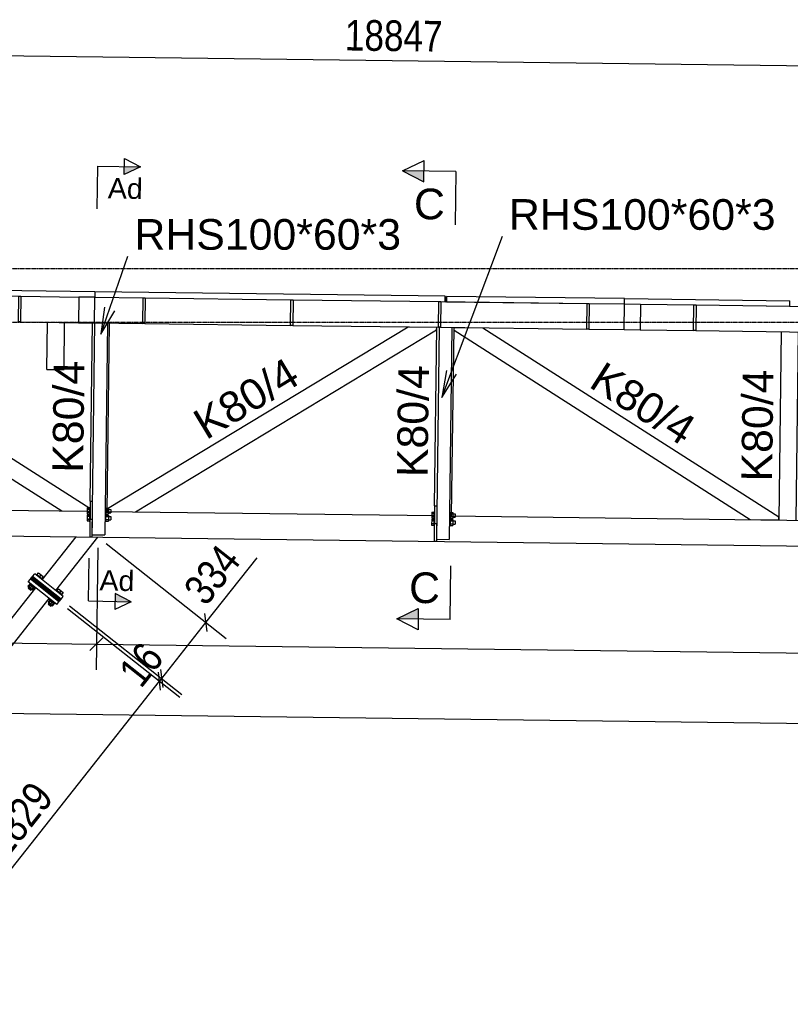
# Model space of a CAD drawing. Header units: millimetres. Extents: x 30 to 208467, y 44 to 15445.
# Tile 24 of 61: x 99018 to 102619, y 6688 to 11287. Entities that reach past the tile are written whole.
import ezdxf

# ---------------------------------------------------------------- set-up
doc = ezdxf.new("R2010")
doc.units = ezdxf.units.MM
doc.linetypes.add('DXK_LINE_DOT3', pattern=[5.9187, 2.979, -0.9799, 0.9799, -0.9799])
doc.styles.add('Arial', font='ARIAL.TTF', dxfattribs={"height": 0.2})
doc.styles.add('Arial Narrow', font='ARIALN.TTF', dxfattribs={"height": 0.2})

# ---------------------------------------------------------------- blocks, each defined once
blk = doc.blocks.new('Part-29275 - 29209')
at = {"color": 7}
for p, q in [((97901.2, 9009.5), (99346.6, 8991.1)), ((99416.6, 8990.2), (100956.5, 8970.6)), ((101026.5, 8969.7), (109020.7, 8868.1)), ((97901.2, 8889.5), (109069.4, 8747.5))]:
    blk.add_line(p, q, dxfattribs=at)
blk = doc.blocks.new('Part-95233 - 29209')
at = {"color": 7}
for p, q in [((100974.7, 9850.5), (100976.2, 9970.5)), ((100976.2, 9970.5), (100986.2, 9970.3)), ((100986.2, 9970.3), (100984.7, 9850.3)), ((100984.7, 9850.3), (100974.7, 9850.5))]:
    blk.add_line(p, q, dxfattribs=at)
blk = doc.blocks.new('Part-73415 - 29209')
at = {"color": 7}
for p, q in [((99369.2, 10015.9), (99368.9, 9990.9)), ((99368.9, 9990.9), (99594.3, 9988)), ((101007, 9995.1), (99369.2, 10015.9)), ((99604.3, 9987.9), (100285.3, 9979.2)), ((101006.7, 9970.1), (101007, 9995.1)), ((100295.3, 9979.1), (100976.2, 9970.5)), ((100986.2, 9970.3), (101006.7, 9970.1))]:
    blk.add_line(p, q, dxfattribs=at)
blk = doc.blocks.new('Part-73411 - 29209')
at = {"color": 7}
for p, q in [((100957.1, 9017), (100955, 8850.6)), ((100957.1, 9017), (100967.1, 9016.9)), ((100956, 8933.8), (100966, 8933.7)), ((100966, 8933.7), (100965, 8850.5)), ((100955, 8850.6), (100965, 8850.5))]:
    blk.add_line(p, q, dxfattribs=at)
blk = doc.blocks.new('Part-29268 - 29209')
at = {"color": 7}
for p, q in [((99347.2, 9037.5), (99357.8, 9871)), ((99426.6, 8990.1), (99437.8, 9870))]:
    blk.add_line(p, q, dxfattribs=at)
blk = doc.blocks.new('Part-29269 - 29209')
at = {"color": 7}
for p, q in [((100957.1, 9017), (100967.7, 9850.6)), ((101036.5, 8969.6), (101047.7, 9849.5))]:
    blk.add_line(p, q, dxfattribs=at)
blk = doc.blocks.new('Part-29270 - 29209')
at = {"color": 7}
for p, q in [((102566.4, 8950.2), (102577.6, 9830.1)), ((102646.4, 8949.1), (102657.6, 9829.1))]:
    blk.add_line(p, q, dxfattribs=at)
blk = doc.blocks.new('Part-29397 - 29209')
at = {"color": 7}
for p, q in [((99023.6, 9995.3), (99294.4, 9991.8)), ((101919.1, 9958.5), (102169, 9955.3)), ((102179, 9955.2), (103143.9, 9942.9)), ((99022, 9875.3), (99292.8, 9871.9)), ((101917.6, 9838.5), (102167.5, 9835.3)), ((102177.5, 9835.2), (103142.4, 9822.9))]:
    blk.add_line(p, q, dxfattribs=at)
blk = doc.blocks.new('Part-73378 - 29209')
at = {"color": 7}
for p, q in [((100977.7, 9850.4), (100965.1, 8860.5)), ((100984.7, 9850.3), (101037.7, 9849.7)), ((101037.7, 9849.7), (101025.1, 8859.7)), ((100965.1, 8860.5), (101025.1, 8859.7))]:
    blk.add_line(p, q, dxfattribs=at)
blk = doc.blocks.new('Part-95229 - 29209')
at = {"color": 7}
for p, q in [((99294.4, 9991.8), (99292.8, 9871.9)), ((99368.9, 9990.9), (99294.4, 9991.8)), ((99292.8, 9871.9), (99367.8, 9870.9))]:
    blk.add_line(p, q, dxfattribs=at)
blk = doc.blocks.new('Part-29604 - 29209')
at = {"color": 7}
for p, q in [((100833.7, 9851.3), (99427.8, 9002.6)), ((100966.7, 9849.6), (100833.7, 9851.3)), ((100966.5, 9838), (100966.7, 9849.6)), ((99559, 8988.4), (100966.5, 9838)), ((99427.8, 9002.6), (99427.6, 8990.1))]:
    blk.add_line(p, q, dxfattribs=at)
blk = doc.blocks.new('Part-29605 - 29209')
at = {"color": 7}
for p, q in [((101048.5, 9837), (101048.7, 9848.5)), ((101181.7, 9846.8), (101048.7, 9848.5)), ((102565.5, 8962.7), (101181.7, 9846.8)), ((101048.5, 9837), (102432.4, 8952.9)), ((102432.4, 8952.9), (102565.4, 8951.2)), ((102565.4, 8951.2), (102565.5, 8962.7))]:
    blk.add_line(p, q, dxfattribs=at)
blk = doc.blocks.new('Part-29606 - 29209')
at = {"color": 7}
for p, q in [((97961.9, 9887.8), (97870.1, 9888.9)), ((97870.1, 9888.9), (97870.1, 9851.5)), ((97870.1, 9851.5), (99214.2, 8992.8)), ((99345.8, 9003.7), (97961.9, 9887.8)), ((99345.6, 8991.1), (99345.8, 9003.7))]:
    blk.add_line(p, q, dxfattribs=at)
blk = doc.blocks.new('Part-73417 - 29209')
at = {"color": 7}
for p, q in [((101012.5, 9995), (101012.2, 9970)), ((101844.5, 9984.4), (101012.5, 9995)), ((101844.2, 9959.4), (101844.5, 9984.4)), ((101012.2, 9970), (101669.2, 9961.6)), ((101679.2, 9961.5), (101844.2, 9959.4))]:
    blk.add_line(p, q, dxfattribs=at)
blk = doc.blocks.new('Part-73894 - 29209')
at = {"color": 7}
for p, q in [((101844.2, 9959.4), (101919.1, 9958.5)), ((101919.1, 9958.5), (101917.6, 9838.5)), ((101842.6, 9839.4), (101917.6, 9838.5))]:
    blk.add_line(p, q, dxfattribs=at)
blk = doc.blocks.new('Part-95227 - 29209')
at = {"color": 7}
for p, q in [((99592.8, 9868), (99594.3, 9988)), ((99594.3, 9988), (99604.3, 9987.9)), ((99604.3, 9987.9), (99602.8, 9867.9)), ((99602.8, 9867.9), (99592.8, 9868))]:
    blk.add_line(p, q, dxfattribs=at)
blk = doc.blocks.new('GridLine-30830 - 29209')
at = {"color": 6, "linetype": 'DXK_LINE_DOT3'}
blk.add_line((89233.1, 9875), (112801.4, 9875), dxfattribs=at)
blk = doc.blocks.new('Part-29738 - 29209')
at = {"color": 7}
for p, q in [((97979.1, 7223.7), (99093.4, 8633.2)), ((98041.9, 7174.1), (99156.2, 8583.6))]:
    blk.add_line(p, q, dxfattribs=at)
blk = doc.blocks.new('Part-29740 - 29209')
at = {"color": 7}
for p, q in [((99123.2, 8670.9), (99282.1, 8871.9)), ((99186, 8621.3), (99383.1, 8870.6))]:
    blk.add_line(p, q, dxfattribs=at)
blk = doc.blocks.new('Part-73442 - 29209')
at = {"color": 7}
for p, q in [((101667.6, 9841.7), (101669.2, 9961.6)), ((101669.2, 9961.6), (101679.2, 9961.5)), ((101679.2, 9961.5), (101677.6, 9841.5)), ((101677.6, 9841.5), (101667.6, 9841.7))]:
    blk.add_line(p, q, dxfattribs=at)
blk = doc.blocks.new('Part-95225 - 29209')
at = {"color": 7}
for p, q in [((99012, 9875.4), (99013.6, 9995.4)), ((99013.6, 9995.4), (99023.6, 9995.3)), ((99023.6, 9995.3), (99022, 9875.3)), ((99022, 9875.3), (99012, 9875.4))]:
    blk.add_line(p, q, dxfattribs=at)
blk = doc.blocks.new('Part-29810 - 29209')
at = {"color": 7}
for p, q in [((99078, 8686.2), (99087.9, 8698.8)), ((99221.3, 8593.4), (99087.9, 8698.8)), ((99211.3, 8580.8), (99078, 8686.2)), ((99211.3, 8580.8), (99221.3, 8593.4))]:
    blk.add_line(p, q, dxfattribs=at)
blk = doc.blocks.new('Part-29811 - 29209')
at = {"color": 7}
for p, q in [((99058.1, 8661.1), (99068.1, 8673.7)), ((99191.5, 8555.7), (99058.1, 8661.1)), ((99201.4, 8568.3), (99068.1, 8673.7)), ((99191.5, 8555.7), (99201.4, 8568.3))]:
    blk.add_line(p, q, dxfattribs=at)
blk = doc.blocks.new('Part-29812 - 29209')
at = {"color": 7}
for p, q in [((99068.7, 8674.5), (99071.8, 8678.4)), ((99202, 8569), (99068.7, 8674.5)), ((99205.1, 8573), (99071.8, 8678.4)), ((99202, 8569), (99205.1, 8573))]:
    blk.add_line(p, q, dxfattribs=at)
blk = doc.blocks.new('Part-29813 - 29209')
at = {"color": 7}
for p, q in [((99071.8, 8678.4), (99074.9, 8682.3)), ((99205.1, 8573), (99071.8, 8678.4)), ((99208.2, 8576.9), (99074.9, 8682.3)), ((99205.1, 8573), (99208.2, 8576.9))]:
    blk.add_line(p, q, dxfattribs=at)
blk = doc.blocks.new('Bolt-29814 - 29209')
at = {"color": 7}
for p, q in [((99098.2, 8695.7), (99095.8, 8692.6)), ((99098.2, 8695.7), (99121.8, 8677.1)), ((99099.4, 8694.8), (99105.6, 8702.6)), ((99105.6, 8702.6), (99126.8, 8685.9)), ((99116.2, 8694.3), (99110, 8686.4)), ((99064.7, 8650.9), (99056.6, 8640.7)), ((99071.5, 8650.6), (99057.2, 8632.5)), ((99066, 8654.9), (99063.5, 8651.8)), ((99063.5, 8651.8), (99087, 8633.2)), ((99082, 8663.9), (99081.4, 8663.1)), ((99094, 8653.2), (99094.6, 8654)), ((99094, 8653.2), (99094.6, 8654)), ((99103.7, 8691.4), (99101.2, 8688.2)), ((99116.3, 8681.5), (99113.8, 8678.3)), ((99121.8, 8677.1), (99119.3, 8674)), ((99126.8, 8685.9), (99120.6, 8678)), ((99056.6, 8640.7), (99077.8, 8623.9)), ((99057.2, 8632.5), (99069.8, 8622.6)), ((99075.3, 8642.5), (99067.2, 8632.3)), ((99084, 8640.7), (99069.8, 8622.6)), ((99077.8, 8623.9), (99085.9, 8634.1)), ((99089.5, 8636.3), (99087, 8633.2)), ((99192.4, 8621.3), (99189.9, 8618.2)), ((99192.4, 8621.3), (99215.9, 8602.7)), ((99193.5, 8620.4), (99199.7, 8628.2)), ((99197.9, 8617), (99195.4, 8613.8)), ((99199.7, 8628.2), (99220.9, 8611.5)), ((99210.3, 8619.8), (99204.1, 8612)), ((99210.4, 8607), (99207.9, 8603.9)), ((99215.9, 8602.7), (99213.4, 8599.6)), ((99220.9, 8611.5), (99214.7, 8603.6)), ((99158.8, 8576.4), (99150.8, 8566.2)), ((99150.8, 8566.2), (99171.9, 8549.5)), ((99165.6, 8576.2), (99151.3, 8558.1)), ((99151.3, 8558.1), (99163.9, 8548.2)), ((99160.1, 8580.5), (99157.6, 8577.4)), ((99157.6, 8577.4), (99181.2, 8558.8)), ((99169.4, 8568.1), (99161.3, 8557.9)), ((99178.2, 8566.2), (99163.9, 8548.2)), ((99171.9, 8549.5), (99180, 8559.7)), ((99175.5, 8588.7), (99176.2, 8589.5)), ((99176.2, 8589.5), (99175.5, 8588.7)), ((99183.7, 8561.9), (99181.2, 8558.8)), ((99188.7, 8579.6), (99188.1, 8578.8))]:
    blk.add_line(p, q, dxfattribs=at)
blk = doc.blocks.new('Part-29822 - 29209')
at = {"color": 7}
for p, q in [((99074.9, 8682.3), (99078, 8686.2)), ((99208.2, 8576.9), (99074.9, 8682.3)), ((99211.3, 8580.8), (99078, 8686.2)), ((99208.2, 8576.9), (99211.3, 8580.8))]:
    blk.add_line(p, q, dxfattribs=at)
blk = doc.blocks.new('GridLine-29845 - 29209')
at = {"color": 6, "linetype": 'DXK_LINE_DOT3'}
blk.add_line((89233.1, 10125), (112801, 10125), dxfattribs=at)
blk = doc.blocks.new('Part-73408 - 29209')
at = {"color": 7}
for p, q in [((99347.2, 9037.5), (99345.1, 8871.1)), ((99347.2, 9037.5), (99357.2, 9037.4)), ((99346.2, 8954.3), (99356.2, 8954.2)), ((99356.2, 8954.2), (99355.1, 8871)), ((99345.1, 8871.1), (99355.1, 8871))]:
    blk.add_line(p, q, dxfattribs=at)
blk = doc.blocks.new('Bolt-30499 - 29209')
at = {"color": 7}
for p, q in [((99098.2, 8695.7), (99095.8, 8692.6)), ((99098.2, 8695.7), (99121.8, 8677.1)), ((99099.4, 8694.8), (99105.6, 8702.6)), ((99105.6, 8702.6), (99126.8, 8685.9)), ((99116.2, 8694.3), (99110, 8686.4)), ((99064.7, 8650.9), (99056.6, 8640.7)), ((99071.5, 8650.6), (99057.2, 8632.5)), ((99066, 8654.9), (99063.5, 8651.8)), ((99063.5, 8651.8), (99087, 8633.2)), ((99081.4, 8663.1), (99082, 8663.9)), ((99081.4, 8663.1), (99082, 8663.9)), ((99094, 8653.2), (99094.6, 8654)), ((99094, 8653.2), (99094.6, 8654)), ((99103.7, 8691.4), (99101.2, 8688.2)), ((99116.3, 8681.5), (99113.8, 8678.3)), ((99121.8, 8677.1), (99119.3, 8674)), ((99126.8, 8685.9), (99120.6, 8678)), ((99056.6, 8640.7), (99077.8, 8623.9)), ((99057.2, 8632.5), (99069.8, 8622.6)), ((99075.3, 8642.5), (99067.2, 8632.3)), ((99084, 8640.7), (99069.8, 8622.6)), ((99077.8, 8623.9), (99085.9, 8634.1)), ((99089.5, 8636.3), (99087, 8633.2)), ((99192.4, 8621.3), (99189.9, 8618.2)), ((99192.4, 8621.3), (99215.9, 8602.7)), ((99193.5, 8620.4), (99199.7, 8628.2)), ((99197.9, 8617), (99195.4, 8613.8)), ((99199.7, 8628.2), (99220.9, 8611.5)), ((99210.3, 8619.8), (99204.1, 8612)), ((99210.4, 8607), (99207.9, 8603.9)), ((99215.9, 8602.7), (99213.4, 8599.6)), ((99220.9, 8611.5), (99214.7, 8603.6)), ((99158.8, 8576.4), (99150.8, 8566.2)), ((99150.8, 8566.2), (99171.9, 8549.5)), ((99165.6, 8576.2), (99151.3, 8558.1)), ((99151.3, 8558.1), (99163.9, 8548.2)), ((99160.1, 8580.5), (99157.6, 8577.4)), ((99157.6, 8577.4), (99181.2, 8558.8)), ((99169.4, 8568.1), (99161.3, 8557.9)), ((99178.2, 8566.2), (99163.9, 8548.2)), ((99171.9, 8549.5), (99180, 8559.7)), ((99175.5, 8588.7), (99176.2, 8589.5)), ((99176.2, 8589.5), (99175.5, 8588.7)), ((99183.7, 8561.9), (99181.2, 8558.8)), ((99188.1, 8578.8), (99188.7, 8579.6)), ((99188.1, 8578.8), (99188.7, 8579.6))]:
    blk.add_line(p, q, dxfattribs=at)
blk = doc.blocks.new('Part-73287 - 29209')
at = {"color": 7}
blk.add_line((99367.8, 9870.9), (99369.4, 9990.9), dxfattribs=at)
blk = doc.blocks.new('Part-30923 - 29209')
at = {"color": 7}
for p, q in [((101011.7, 9970), (101012, 9995)), ((101012, 9995), (101012.5, 9995)), ((101844.5, 9984.4), (102616.9, 9974.6)), ((101919.1, 9958.5), (102169, 9955.3)), ((102179, 9955.2), (102616.6, 9949.6)), ((102616.6, 9949.6), (102616.9, 9974.6))]:
    blk.add_line(p, q, dxfattribs=at)
blk = doc.blocks.new('Part-30929 - 29209')
at = {"color": 7}
for p, q in [((97792.3, 10035.9), (97792, 10010.9)), ((99369.2, 10015.9), (97792.3, 10035.9)), ((97792, 10010.9), (98047, 10007.7)), ((98057, 10007.6), (99013.6, 9995.4)), ((99023.6, 9995.3), (99294.4, 9991.8))]:
    blk.add_line(p, q, dxfattribs=at)
blk = doc.blocks.new('Part-73377 - 29209')
at = {"color": 7}
for p, q in [((99367.8, 9870.9), (99355.2, 8881)), ((99367.8, 9870.9), (99427.8, 9870.1)), ((99427.8, 9870.1), (99415.2, 8880.2)), ((99355.2, 8881), (99415.2, 8880.2))]:
    blk.add_line(p, q, dxfattribs=at)
blk = doc.blocks.new('Part-72734 - 29209')
at = {"color": 7}
for p, q in [((102167.5, 9835.3), (102169, 9955.3)), ((102169, 9955.3), (102179, 9955.2)), ((102179, 9955.2), (102177.5, 9835.2)), ((102177.5, 9835.2), (102167.5, 9835.3))]:
    blk.add_line(p, q, dxfattribs=at)
blk = doc.blocks.new('Part-73439 - 29209')
at = {"color": 7}
for p, q in [((100283.8, 9859.3), (100285.3, 9979.2)), ((100285.3, 9979.2), (100295.3, 9979.1)), ((100295.3, 9979.1), (100293.8, 9859.1)), ((100293.8, 9859.1), (100283.8, 9859.3))]:
    blk.add_line(p, q, dxfattribs=at)
blk = doc.blocks.new('Part-73370 - 29209')
at = {"color": 7}
blk.add_line((101842.6, 9839.4), (101844.2, 9959.4), dxfattribs=at)
blk = doc.blocks.new('Part-73371 - 29209')
at = {"color": 7}
for p, q in [((99367.8, 9870.9), (99369.4, 9990.9)), ((99369.4, 9990.9), (99594.3, 9988)), ((99604.3, 9987.9), (100285.3, 9979.2)), ((100295.3, 9979.1), (100976.2, 9970.5)), ((100986.2, 9970.3), (101669.2, 9961.6)), ((101679.2, 9961.5), (101844.2, 9959.4)), ((101842.6, 9839.4), (101844.2, 9959.4)), ((99367.8, 9870.9), (99592.8, 9868)), ((99602.8, 9867.9), (100283.8, 9859.3)), ((100293.8, 9859.1), (100974.7, 9850.5)), ((100984.7, 9850.3), (101667.6, 9841.7)), ((101677.6, 9841.5), (101842.6, 9839.4))]:
    blk.add_line(p, q, dxfattribs=at)
blk = doc.blocks.new('Part-73405 - 29209')
at = {"color": 7}
for p, q in [((99145, 9653.7), (99147.8, 9873.7)), ((99225, 9652.7), (99227.8, 9872.7)), ((99145, 9653.7), (99225, 9652.7))]:
    blk.add_line(p, q, dxfattribs=at)
blk = doc.blocks.new('Bolt-73409 - 29209')
at = {"color": 7}
for p, q in [((99333.4, 8973.8), (99333.1, 8946.2)), ((99333.4, 8973.8), (99343.4, 8973.7)), ((99333.8, 9007.1), (99333.5, 8979.5)), ((99333.5, 8979.5), (99343.5, 8979.3)), ((99333.6, 8987.2), (99343.6, 8987)), ((99333.8, 9007.1), (99343.8, 9007)), ((99333.8, 9001), (99343.8, 9000.9)), ((99343.4, 8974.9), (99343.1, 8944.9)), ((99343.4, 8974.9), (99346.4, 8974.8)), ((99343.9, 9008.1), (99343.5, 8978.2)), ((99343.5, 8978.2), (99346.5, 8978.2)), ((99343.9, 9008.1), (99346.9, 9008.1)), ((99416.4, 8973.9), (99419.4, 8973.9)), ((99416.5, 8977.3), (99419.5, 8977.2)), ((99416.9, 9007.2), (99419.9, 9007.2)), ((99419.4, 8973.9), (99419, 8944)), ((99419.4, 8972.7), (99432.4, 8972.6)), ((99419.9, 9007.2), (99419.5, 8977.2)), ((99419.5, 8978.4), (99432.5, 8978.2)), ((99419.6, 8986.1), (99432.6, 8985.9)), ((99419.8, 9006), (99432.8, 9005.9)), ((99419.8, 8999.9), (99432.8, 8999.7)), ((99432.4, 8972.6), (99432.1, 8944.9)), ((99432.8, 9005.9), (99432.5, 8978.2)), ((99432.6, 8984.1), (99443.6, 8983.9)), ((99432.8, 9000), (99443.8, 8999.9)), ((99443.8, 8999.9), (99443.6, 8983.9)), ((99333.1, 8946.2), (99343.1, 8946.1)), ((99333.2, 8953.9), (99343.2, 8953.7)), ((99333.3, 8967.7), (99343.3, 8967.6)), ((99343.1, 8944.9), (99346.1, 8944.9)), ((99416, 8944), (99419, 8944)), ((99419.1, 8945.1), (99432.1, 8944.9)), ((99419.2, 8952.8), (99432.2, 8952.6)), ((99419.3, 8966.6), (99432.3, 8966.4)), ((99432.1, 8950.8), (99443.1, 8950.6)), ((99432.3, 8966.7), (99443.3, 8966.6)), ((99443.3, 8966.6), (99443.1, 8950.6))]:
    blk.add_line(p, q, dxfattribs=at)
blk = doc.blocks.new('Bolt-73412 - 29209')
at = {"color": 7}
for p, q in [((100943.7, 8986.7), (100943.4, 8959)), ((100943.6, 8980.5), (100953.6, 8980.4)), ((100943.7, 8986.7), (100953.7, 8986.5)), ((100953.7, 8987.7), (100953.3, 8957.7)), ((100953.7, 8987.7), (100956.7, 8987.6)), ((101026.7, 8986.7), (101029.7, 8986.7)), ((101029.7, 8986.7), (101029.3, 8956.8)), ((101029.6, 8979.4), (101042.6, 8979.3)), ((101029.7, 8985.6), (101042.7, 8985.4)), ((101042.7, 8985.4), (101042.4, 8957.7)), ((101042.6, 8979.6), (101053.6, 8979.4)), ((101053.6, 8979.4), (101053.4, 8963.4)), ((100943.3, 8953.4), (100942.9, 8925.7)), ((100942.9, 8925.7), (100952.9, 8925.6)), ((100943, 8933.4), (100953, 8933.3)), ((100943.2, 8947.2), (100953.2, 8947.1)), ((100943.3, 8953.4), (100953.3, 8953.2)), ((100943.4, 8959), (100953.4, 8958.9)), ((100943.5, 8966.7), (100953.5, 8966.6)), ((100953.3, 8954.4), (100952.9, 8924.5)), ((100952.9, 8924.5), (100955.9, 8924.4)), ((100953.3, 8957.7), (100956.3, 8957.7)), ((100953.3, 8954.4), (100956.3, 8954.4)), ((101026.3, 8956.8), (101029.3, 8956.8)), ((101026.3, 8953.5), (101029.3, 8953.4)), ((101029.3, 8953.4), (101028.9, 8923.5)), ((101028.9, 8924.6), (101041.9, 8924.5)), ((101029, 8932.3), (101042, 8932.1)), ((101029.2, 8946.1), (101042.2, 8946)), ((101029.3, 8952.3), (101042.3, 8952.1)), ((101029.4, 8957.9), (101042.4, 8957.7)), ((101029.5, 8965.6), (101042.5, 8965.4)), ((101042.3, 8952.1), (101041.9, 8924.5)), ((101042, 8930.3), (101053, 8930.2)), ((101042.2, 8946.3), (101053.2, 8946.1)), ((101042.4, 8963.6), (101053.4, 8963.4)), ((101053.2, 8946.1), (101053, 8930.2)), ((101025.9, 8923.5), (101028.9, 8923.5))]:
    blk.add_line(p, q, dxfattribs=at)
blk = doc.blocks.new('StraightDimension-34846 - 29209')
at = {"color": 174}
blk.add_line((91341.5, 11215.8), (110187.4, 10976.2), dxfattribs=at)
at = {"color": 30, "style": 'Arial Narrow'}
blk.add_text('18847', height=143.16, rotation=359.2723, dxfattribs=at).set_placement((100537.1, 11143.9))
blk = doc.blocks.new('StraightDimension-36250 - 29209')
at = {"color": 174}
for p, q in [((99382.5, 8820.6), (99375.2, 8250.6)), ((99407.1, 8400.2), (99346.4, 8341)), ((99376.8, 8370.6), (109063, 8247.5))]:
    blk.add_line(p, q, dxfattribs=at)
blk = doc.blocks.new('StraightDimension-36617 - 29209')
at = {"color": 174}
for p, q in [((99240.6, 8537.2), (99765.7, 8122.2)), ((99250.6, 8549.8), (99775.6, 8134.7)), ((99676.4, 8154.5), (99666.6, 8238.7)), ((99676.5, 8251.3), (99686.4, 8167)), ((99671.5, 8196.6), (99681.4, 8209.2))]:
    blk.add_line(p, q, dxfattribs=at)
at = {"color": 30, "style": 'Arial Narrow'}
blk.add_text('16', height=143.16, rotation=51.6693, dxfattribs=at).set_placement((99584.6, 8159.3))
blk = doc.blocks.new('StraightDimension-35890 - 29209')
at = {"color": 174}
blk.add_line((97858.9, 8061.9), (109058.9, 7919.5), dxfattribs=at)
blk = doc.blocks.new('StraightDimension-36251 - 29209')
at = {"color": 174}
for p, q in [((97900.5, 8839.5), (97893.3, 8269.5)), ((99382.5, 8820.6), (99375.2, 8250.6)), ((97925.2, 8419.1), (97864.4, 8359.8)), ((97894.8, 8389.5), (99376.8, 8370.6)), ((99346.4, 8341), (99407.1, 8400.2))]:
    blk.add_line(p, q, dxfattribs=at)
at = {"color": 30, "style": 'Arial Narrow'}
blk.add_text('1482', height=143.16, rotation=359.2723, dxfattribs=at).set_placement((98454, 8427.4))
blk = doc.blocks.new('StraightDimension-36616 - 29209')
at = {"color": 174}
for p, q in [((99422.3, 8839.6), (99982.6, 8396.6)), ((99888.5, 8471.1), (100127.9, 8773.9)), ((99888.5, 8471.1), (100127.9, 8773.9)), ((99250.6, 8549.8), (99775.6, 8134.7)), ((99893.4, 8428.9), (99883.6, 8513.2)), ((99681.4, 8209.2), (99888.5, 8471.1)), ((99676.5, 8251.3), (99686.4, 8167))]:
    blk.add_line(p, q, dxfattribs=at)
at = {"color": 30, "style": 'Arial Narrow'}
blk.add_text('334', height=143.16, rotation=51.6693, dxfattribs=at).set_placement((99888.1, 8543.1))
blk = doc.blocks.new('StraightDimension-36618 - 29209')
at = {"color": 174}
for p, q in [((99240.6, 8537.2), (99765.7, 8122.2)), ((99676.4, 8154.5), (99666.6, 8238.7)), ((98537.4, 6762), (99671.5, 8196.6)), ((98106.5, 7102.7), (98631.5, 6687.6)), ((98532.4, 6804.2), (98542.3, 6719.9))]:
    blk.add_line(p, q, dxfattribs=at)
at = {"color": 30, "style": 'Arial Narrow'}
blk.add_text('1829', height=143.16, rotation=51.6693, dxfattribs=at).set_placement((98956, 7364.2))
blk = doc.blocks.new('Mark-29903 - 29209')
at = {"color": 30, "style": 'Arial'}
blk.add_text('K80/4', height=143.26, rotation=89.2726, dxfattribs=at).set_placement((100923.8, 9149.7))
blk = doc.blocks.new('Mark-29995 - 29209')
at = {"color": 30, "style": 'Arial'}
blk.add_text('K80/4', height=143.26, rotation=327.4273, dxfattribs=at).set_placement((101672.2, 9575))
blk = doc.blocks.new('SectionMark-34204 - 29209')
for points in [[(100906.8, 10580.3), (100906.1, 10530.3), (100806.8, 10581.6)], [(100880.8, 8537.4), (100880.2, 8487.4), (100780.2, 8488.6)]]:
    blk.add_hatch(color=5).paths.add_polyline_path(points)
at = {"color": 5}
for p, q in [((100806.8, 10581.6), (100907.4, 10630.3)), ((100906.1, 10530.3), (100907.4, 10630.3)), ((101056.8, 10578.4), (100806.8, 10581.6)), ((100806.8, 10581.6), (100906.1, 10530.3)), ((101056.8, 10578.4), (101053.6, 10328.4)), ((101030.1, 8485.5), (101033.3, 8735.4)), ((100780.2, 8488.6), (100880.8, 8537.4)), ((100880.8, 8537.4), (100879.5, 8437.4)), ((101030.1, 8485.5), (100780.2, 8488.6)), ((100879.5, 8437.4), (100780.2, 8488.6))]:
    blk.add_line(p, q, dxfattribs=at)
at = {"color": 5, "style": 'Arial'}
for p in [(100859.5, 10355.9), (100836.7, 8562.9)]:
    blk.add_text('C', height=143.3, rotation=359.2723, dxfattribs=at).set_placement(p)
blk = doc.blocks.new('Mark-74996 - 29209')
at = {"color": 136}
for p, q in [((100991.2, 9523), (101274.3, 10275.8)), ((101011.8, 9648.8), (100991.2, 9523)), ((100991.2, 9523), (101058.6, 9631.2))]:
    blk.add_line(p, q, dxfattribs=at)
at = {"color": 30, "style": 'Arial'}
blk.add_text('RHS100*60*3', height=143.262, dxfattribs=at).set_placement((101304.3, 10305.8))
blk = doc.blocks.new('Mark-74995 - 29209')
at = {"color": 136}
for p, q in [((99397.2, 9818), (99524, 10182.7)), ((99414.6, 9944.3), (99397.2, 9818)), ((99397.2, 9818), (99461.8, 9927.8))]:
    blk.add_line(p, q, dxfattribs=at)
at = {"color": 30, "style": 'Arial'}
blk.add_text('RHS100*60*3', height=143.262, dxfattribs=at).set_placement((99554, 10212.7))
blk = doc.blocks.new('Mark-29902 - 29209')
at = {"color": 30, "style": 'Arial'}
blk.add_text('K80/4', height=143.26, rotation=89.2726, dxfattribs=at).set_placement((99313.9, 9170.1))
blk = doc.blocks.new('Mark-29904 - 29209')
at = {"color": 30, "style": 'Arial'}
blk.add_text('K80/4', height=143.26, rotation=89.2726, dxfattribs=at).set_placement((102533.7, 9129.2))
blk = doc.blocks.new('Mark-29994 - 29209')
at = {"color": 30, "style": 'Arial'}
blk.add_text('K80/4', height=143.26, rotation=31.1173, dxfattribs=at).set_placement((99888.9, 9321.8))
blk = doc.blocks.new('SectionMark-79597 - 29209')
for points in [[(99506.4, 10563.7), (99507.2, 10601.2), (99582.2, 10599.6)], [(99463.7, 8569.5), (99464.5, 8607), (99538.7, 8567.9)]]:
    blk.add_hatch(color=5).paths.add_polyline_path(points)
at = {"color": 5}
for p, q in [((99506.4, 10563.7), (99508, 10638.7)), ((99508, 10638.7), (99582.2, 10599.6)), ((99382.2, 10603.9), (99378, 10404)), ((99382.2, 10603.9), (99582.2, 10599.6)), ((99582.2, 10599.6), (99506.4, 10563.7)), ((99338.7, 8572.2), (99343, 8772.2)), ((99464.5, 8607), (99462.9, 8532)), ((99538.7, 8567.9), (99464.5, 8607)), ((99338.7, 8572.2), (99538.7, 8567.9)), ((99538.7, 8567.9), (99462.9, 8532))]:
    blk.add_line(p, q, dxfattribs=at)
at = {"color": 5, "style": 'Arial'}
for p in [(99429, 10452.9), (99389.8, 8621.1)]:
    blk.add_text('Ad', height=95.51, rotation=358.7739, dxfattribs=at).set_placement(p)

msp = doc.modelspace()

# ---------------------------------------------------------------- block references
for name in ['StraightDimension-34846 - 29209', 'SectionMark-79597 - 29209', 'SectionMark-34204 - 29209', 'Mark-74996 - 29209', 'Mark-74995 - 29209', 'GridLine-29845 - 29209', 'Part-30929 - 29209', 'GridLine-30830 - 29209', 'Part-29397 - 29209', 'Part-95225 - 29209', 'Part-95229 - 29209', 'Part-73287 - 29209', 'Part-73371 - 29209', 'Part-73415 - 29209', 'Part-95227 - 29209', 'Part-30923 - 29209', 'Part-73417 - 29209', 'Part-73439 - 29209', 'Part-95233 - 29209', 'Part-73442 - 29209', 'Part-73894 - 29209', 'Part-73370 - 29209', 'Part-72734 - 29209', 'Part-29606 - 29209', 'Part-73405 - 29209', 'Part-29268 - 29209', 'Part-73377 - 29209', 'Part-29604 - 29209', 'Part-29269 - 29209', 'Part-73378 - 29209', 'Part-29605 - 29209', 'Part-29270 - 29209', 'Mark-29994 - 29209', 'Mark-29902 - 29209', 'Mark-29903 - 29209', 'Mark-29995 - 29209', 'Mark-29904 - 29209', 'Part-73408 - 29209', 'Part-73411 - 29209', 'Part-29275 - 29209', 'Bolt-73409 - 29209', 'Bolt-73412 - 29209', 'StraightDimension-35890 - 29209', 'StraightDimension-36616 - 29209', 'StraightDimension-36251 - 29209', 'Part-29740 - 29209', 'StraightDimension-36250 - 29209', 'Bolt-29814 - 29209', 'Bolt-30499 - 29209', 'Part-29810 - 29209', 'Part-29811 - 29209', 'Part-29812 - 29209', 'Part-29813 - 29209', 'Part-29822 - 29209', 'Part-29738 - 29209', 'StraightDimension-36618 - 29209', 'StraightDimension-36617 - 29209']:
    msp.add_blockref(name, (0, 0))

doc.saveas('drawing.dxf')
